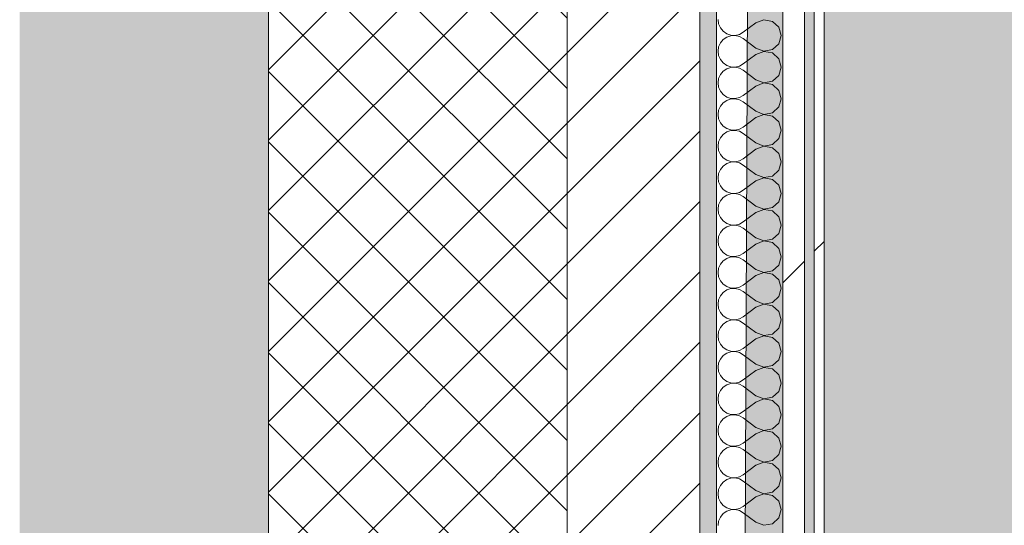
# Model space of a CAD drawing. Header units: millimetres. Extents: x -40968 to 13979, y -19284 to 4746.
# Tile 183 of 234: x -2101 to -1508, y -8038 to -7733. Entities that reach past the tile are written whole.
import ezdxf
from ezdxf.enums import TextEntityAlignment as Align

# ---------------------------------------------------------------- set-up
doc = ezdxf.new("R2010")
doc.units = ezdxf.units.MM
doc.header["$MEASUREMENT"] = 0
doc.linetypes.add('Wipeout_Contour', pattern=[1000, 0, -1000])
for name, color, linetype in [('12_FAÇ_Façana', 7, 'Continuous'), ('Nuevo_05_AUX_Treball', 7, 'Continuous'), ('Nuevo_08_E_Envans secs', 7, 'Continuous')]:
    doc.layers.add(name, color=color, linetype=linetype)
for name, color, linetype, lineweight, true_color in [('12_FAÇ_Façana_Pluma_Nº__102', 7, 'Continuous', 5, 0xcccccc), ('12_FAÇ_Façana_Pluma_Nº__174', 7, 'Continuous', 13, 0xe4ad2c), ('12_FAÇ_Façana_Pluma_Nº__176', 7, 'Continuous', 15, 0x93a0c6), ('Nuevo_05_AUX_Treball_Pluma_Nº__3', 7, 'Continuous', 5, 0xa4a4a4), ('Nuevo_08_E_Envans secs_Pluma_Nº__102', 7, 'Continuous', 5, 0xcccccc), ('Nuevo_08_E_Envans secs_Pluma_Nº__171', 171, 'Continuous', 13, 0xaaaaff), ('Nuevo_08_E_Envans secs_Pluma_Nº__177', 7, 'Continuous', 15, 0xf7e046)]:
    doc.layers.add(name, color=color, linetype=linetype, lineweight=lineweight, true_color=true_color)
for name, color, linetype, lineweight in [('12_FAÇ_Façana_Pluma_Nº__2', 8, 'Continuous', 5), ('12_FAÇ_Façana_Pluma_Nº__7', 7, 'Continuous', 5), ('Nuevo_08_E_Envans secs_Pluma_Nº__1', 7, 'Continuous', 5), ('Nuevo_Sellos de Zona Archicad_Pluma_Nº__1', 7, 'Continuous', 5)]:
    doc.layers.add(name, color=color, linetype=linetype, lineweight=lineweight)
doc.styles.add('Estilo_Generado_1', font='txt')
pattern_1 = [(45, (0, 0), (-183.848, 183.848), [195, -65]), (45, (7e-14, 183.85), (-183.848, 183.848), [195, -65])]

# ---------------------------------------------------------------- blocks, each defined once
blk = doc.blocks.new('Planta 2_Passadís_5_1', base_point=(-1416.7, 3400.2))
at = {"layer": 'Nuevo_05_AUX_Treball', "linetype": 'Continuous', "lineweight": 0, "true_color": 0xe5e5e5}
blk.add_hatch(color=254, dxfattribs=at).paths.add_polyline_path([(-28277.4, 3863.45), (-28277.4, 2109.55), (-1619.32, 2109.55), (-1682.64, -12338.98), (-3637.99, -12338.98), (-3641.2, -17111.12), (363.89, -17130.66), (363.89, -11988.98), (6068.89, -11988.98), (6068.89, -9207.42), (358.89, -9207.42), (358.89, 2108.94), (7332.11, 2109.55), (7331.95, 3863.45)])
at = {"layer": 'Nuevo_05_AUX_Treball_Pluma_Nº__3', "color": 253, "linetype": 'Continuous', "lineweight": 5, "true_color": 0xa4a4a4, "flags": 128}
blk.add_lwpolyline([(-28277.4, 3863.45), (-28277.4, 2109.55), (-1619.32, 2109.55), (-1682.64, -12338.98), (-3637.99, -12338.98), (-3641.2, -17111.12), (363.89, -17130.66), (363.89, -11988.98), (6068.89, -11988.98), (6068.89, -9207.42), (358.89, -9207.42), (358.89, 2108.94), (7332.11, 2109.55), (7331.95, 3863.45)], close=True, dxfattribs=at)
at = {"layer": 'Nuevo_Sellos de Zona Archicad_Pluma_Nº__1', "color": 7, "lineweight": 5, "style": 'Estilo_Generado_1'}
for tag, p in [('ROOM_NAME', (-1416.7, 3342.05)), ('ROOM_NUMBER', (-1416.7, 3117.65)), ('ROOM_AREA', (-1416.7, 2890.28))]:
    blk.add_attdef(tag, text='', height=120, dxfattribs=at).set_placement(p, align=Align.TOP_LEFT)
blk = doc.blocks.new('Muro_1_1', base_point=(-1681.11, -1193.98))
at = {"layer": '12_FAÇ_Façana_Pluma_Nº__102', "linetype": 'Continuous', "lineweight": 0, "true_color": 0xe5e5e5}
blk.add_hatch(color=254, dxfattribs=at).paths.add_polyline_path([(-2101.11, -10658.98), (-1951.11, -10658.98), (-1951.11, -7438.98), (-1971.11, -7438.98), (-1971.11, -6988.97), (-1951.11, -6988.97), (-1951.11, -1638.98), (-2101.11, -1638.98)])
at = {"layer": '12_FAÇ_Façana_Pluma_Nº__174', "linetype": 'Continuous', "lineweight": 13, "true_color": 0xe4ad2c}
h = blk.add_hatch(dxfattribs=at)
h.set_pattern_fill('SATE_Aislamiento_0001', color=42, style=0, pattern_type=2)
h.set_pattern_definition([(45, (0, 0), (-21.2132, 21.2132), []), (135, (0, 0), (21.2132, 21.2132), [])])
h.paths.add_polyline_path([(-1951.11, -7438.98), (-1951.11, -10658.98), (-1771.11, -10658.98), (-1771.11, -7438.98)])
at = {"layer": '12_FAÇ_Façana_Pluma_Nº__176', "linetype": 'Continuous', "lineweight": 0, "true_color": 0x495063}
blk.add_hatch(color=251, dxfattribs=at).paths.add_polyline_path([(-1691.11, -7438.98), (-1691.11, -10658.98), (-1681.11, -10658.98), (-1681.11, -7438.98)])
at = {"layer": '12_FAÇ_Façana_Pluma_Nº__2', "linetype": 'Continuous', "lineweight": 5}
h = blk.add_hatch(dxfattribs=at)
h.set_pattern_fill('Ceramic_0001', color=8, style=0, pattern_type=2)
h.set_pattern_definition([(45, (0, 0), (-21.2132, 21.2132), [])])
h.paths.add_polyline_path([(-1771.11, -7438.98), (-1771.11, -10658.98), (-1691.11, -10658.98), (-1691.11, -7438.98)])
at = {"layer": '12_FAÇ_Façana_Pluma_Nº__7', "color": 7, "linetype": 'Continuous', "lineweight": 5}
for p, q in [((-1951.11, -7438.98), (-1951.11, -10658.98)), ((-1771.11, -10658.98), (-1771.11, -7438.98)), ((-1691.11, -10658.98), (-1691.11, -7438.98))]:
    blk.add_line(p, q, dxfattribs=at)
at = {"layer": '12_FAÇ_Façana_Pluma_Nº__7', "color": 7, "linetype": 'Continuous', "lineweight": 5, "flags": 128}
blk.add_lwpolyline([(-1681.11, -10658.98), (-1681.11, -7438.98)], dxfattribs=at)
blk = doc.blocks.new('*X372')
at = {"layer": 'Nuevo_08_E_Envans secs_Pluma_Nº__102', "color": 254, "linetype": 'Continuous', "lineweight": 5, "true_color": 0xcccccc}
for p, q in [((-1680.16, -7733.33), (-1679.79, -7735.94)), ((-1652.44, -7733.37), (-1657.3, -7735.24)), ((-1647.33, -7734.34), (-1652.44, -7733.37)), ((-1679.79, -7735.94), (-1678.73, -7738.34)), ((-1678.73, -7738.34), (-1677.06, -7740.36)), ((-1657.3, -7735.24), (-1664.92, -7740.95)), ((-1643.48, -7737.85), (-1647.33, -7734.34)), ((-1642.06, -7742.86), (-1643.48, -7737.85)), ((-1677.06, -7745.35), (-1678.73, -7747.37)), ((-1677.06, -7740.36), (-1674.89, -7741.85)), ((-1674.89, -7743.86), (-1677.06, -7745.35)), ((-1674.89, -7741.85), (-1672.4, -7742.69)), ((-1672.4, -7743.02), (-1674.89, -7743.86)), ((-1672.4, -7742.69), (-1669.78, -7742.82)), ((-1669.78, -7742.9), (-1672.4, -7743.02)), ((-1669.78, -7742.82), (-1667.22, -7742.22)), ((-1667.22, -7743.49), (-1669.78, -7742.9)), ((-1667.22, -7742.22), (-1664.92, -7740.95)), ((-1664.92, -7744.76), (-1667.22, -7743.49)), ((-1657.3, -7750.48), (-1664.92, -7744.76)), ((-1643.48, -7747.86), (-1642.06, -7742.86)), ((-1679.79, -7749.78), (-1680.16, -7752.38)), ((-1678.73, -7747.37), (-1679.79, -7749.78)), ((-1657.3, -7750.48), (-1652.44, -7752.34)), ((-1652.44, -7752.34), (-1647.33, -7751.38)), ((-1647.33, -7751.38), (-1643.48, -7747.86)), ((-1680.16, -7752.38), (-1679.79, -7754.98)), ((-1679.79, -7754.98), (-1678.73, -7757.39)), ((-1678.73, -7757.39), (-1677.06, -7759.41)), ((-1657.3, -7754.29), (-1664.92, -7760)), ((-1652.44, -7752.42), (-1657.3, -7754.29)), ((-1647.33, -7753.39), (-1652.44, -7752.42)), ((-1643.48, -7756.9), (-1647.33, -7753.39)), ((-1642.06, -7761.9), (-1643.48, -7756.9)), ((-1677.06, -7759.41), (-1674.89, -7760.9)), ((-1674.89, -7762.91), (-1677.06, -7764.4)), ((-1674.89, -7760.9), (-1672.4, -7761.74)), ((-1672.4, -7762.07), (-1674.89, -7762.91)), ((-1672.4, -7761.74), (-1669.78, -7761.87)), ((-1669.78, -7761.94), (-1672.4, -7762.07)), ((-1669.78, -7761.87), (-1667.22, -7761.27)), ((-1667.22, -7762.54), (-1669.78, -7761.94)), ((-1667.22, -7761.27), (-1664.92, -7760)), ((-1664.92, -7763.81), (-1667.22, -7762.54)), ((-1643.48, -7766.91), (-1642.06, -7761.9)), ((-1679.79, -7768.83), (-1680.16, -7771.43)), ((-1678.73, -7766.42), (-1679.79, -7768.83)), ((-1677.06, -7764.4), (-1678.73, -7766.42)), ((-1657.3, -7769.52), (-1664.92, -7763.81)), ((-1647.33, -7770.42), (-1643.48, -7766.91)), ((-1680.16, -7771.43), (-1679.79, -7774.03)), ((-1679.79, -7774.03), (-1678.73, -7776.44)), ((-1657.3, -7773.33), (-1664.92, -7779.05)), ((-1657.3, -7769.52), (-1652.44, -7771.39)), ((-1652.44, -7771.47), (-1657.3, -7773.33)), ((-1652.44, -7771.39), (-1647.33, -7770.42)), ((-1647.33, -7772.43), (-1652.44, -7771.47)), ((-1643.48, -7775.95), (-1647.33, -7772.43)), ((-1678.73, -7776.44), (-1677.06, -7778.46)), ((-1677.06, -7778.46), (-1674.89, -7779.95)), ((-1674.89, -7779.95), (-1672.4, -7780.79)), ((-1672.4, -7781.12), (-1674.89, -7781.96)), ((-1672.4, -7780.79), (-1669.78, -7780.91)), ((-1669.78, -7780.99), (-1672.4, -7781.12)), ((-1669.78, -7780.91), (-1667.22, -7780.32)), ((-1667.22, -7781.59), (-1669.78, -7780.99)), ((-1667.22, -7780.32), (-1664.92, -7779.05)), ((-1642.06, -7780.95), (-1643.48, -7775.95)), ((-1643.48, -7785.96), (-1642.06, -7780.95)), ((-1678.73, -7785.47), (-1679.79, -7787.87)), ((-1677.06, -7783.45), (-1678.73, -7785.47)), ((-1674.89, -7781.96), (-1677.06, -7783.45)), ((-1664.92, -7782.86), (-1667.22, -7781.59)), ((-1657.3, -7788.57), (-1664.92, -7782.86)), ((-1647.33, -7789.47), (-1643.48, -7785.96)), ((-1679.79, -7787.87), (-1680.16, -7790.48)), ((-1680.16, -7790.48), (-1679.79, -7793.08)), ((-1657.3, -7792.38), (-1664.92, -7798.1)), ((-1657.3, -7788.57), (-1652.44, -7790.44)), ((-1652.44, -7790.51), (-1657.3, -7792.38)), ((-1652.44, -7790.44), (-1647.33, -7789.47)), ((-1647.33, -7791.48), (-1652.44, -7790.51)), ((-1643.48, -7794.99), (-1647.33, -7791.48)), ((-1679.79, -7793.08), (-1678.73, -7795.48)), ((-1678.73, -7795.48), (-1677.06, -7797.51)), ((-1677.06, -7797.51), (-1674.89, -7798.99)), ((-1667.22, -7799.37), (-1664.92, -7798.1)), ((-1642.06, -7800), (-1643.48, -7794.99)), ((-1678.73, -7804.52), (-1679.79, -7806.92)), ((-1677.06, -7802.49), (-1678.73, -7804.52)), ((-1674.89, -7801.01), (-1677.06, -7802.49)), ((-1674.89, -7798.99), (-1672.4, -7799.83)), ((-1672.4, -7800.17), (-1674.89, -7801.01)), ((-1672.4, -7799.83), (-1669.78, -7799.96)), ((-1669.78, -7800.04), (-1672.4, -7800.17)), ((-1669.78, -7799.96), (-1667.22, -7799.37)), ((-1667.22, -7800.63), (-1669.78, -7800.04)), ((-1664.92, -7801.9), (-1667.22, -7800.63)), ((-1657.3, -7807.62), (-1664.92, -7801.9)), ((-1643.48, -7805.01), (-1642.06, -7800)), ((-1679.79, -7806.92), (-1680.16, -7809.52)), ((-1680.16, -7809.52), (-1679.79, -7812.13)), ((-1657.3, -7807.62), (-1652.44, -7809.49)), ((-1652.44, -7809.56), (-1657.3, -7811.43)), ((-1652.44, -7809.49), (-1647.33, -7808.52)), ((-1647.33, -7810.53), (-1652.44, -7809.56)), ((-1647.33, -7808.52), (-1643.48, -7805.01)), ((-1643.48, -7814.04), (-1647.33, -7810.53)), ((-1679.79, -7812.13), (-1678.73, -7814.53)), ((-1678.73, -7814.53), (-1677.06, -7816.55)), ((-1677.06, -7816.55), (-1674.89, -7818.04)), ((-1657.3, -7811.43), (-1664.92, -7817.14)), ((-1642.06, -7819.05), (-1643.48, -7814.04)), ((-1677.06, -7821.54), (-1678.73, -7823.56)), ((-1674.89, -7820.05), (-1677.06, -7821.54)), ((-1674.89, -7818.04), (-1672.4, -7818.88)), ((-1672.4, -7819.21), (-1674.89, -7820.05)), ((-1672.4, -7818.88), (-1669.78, -7819.01)), ((-1669.78, -7819.09), (-1672.4, -7819.21)), ((-1669.78, -7819.01), (-1667.22, -7818.41)), ((-1667.22, -7819.68), (-1669.78, -7819.09)), ((-1667.22, -7818.41), (-1664.92, -7817.14)), ((-1664.92, -7820.95), (-1667.22, -7819.68)), ((-1657.3, -7826.67), (-1664.92, -7820.95)), ((-1643.48, -7824.05), (-1642.06, -7819.05)), ((-1679.79, -7825.97), (-1680.16, -7828.57)), ((-1680.16, -7828.57), (-1679.79, -7831.17)), ((-1678.73, -7823.56), (-1679.79, -7825.97)), ((-1657.3, -7826.67), (-1652.44, -7828.53)), ((-1652.44, -7828.61), (-1657.3, -7830.48)), ((-1652.44, -7828.53), (-1647.33, -7827.57)), ((-1647.33, -7829.58), (-1652.44, -7828.61)), ((-1647.33, -7827.57), (-1643.48, -7824.05)), ((-1679.79, -7831.17), (-1678.73, -7833.58)), ((-1678.73, -7833.58), (-1677.06, -7835.6)), ((-1657.3, -7830.48), (-1664.92, -7836.19)), ((-1643.48, -7833.09), (-1647.33, -7829.58)), ((-1642.06, -7838.1), (-1643.48, -7833.09)), ((-1677.06, -7835.6), (-1674.89, -7837.09)), ((-1674.89, -7839.1), (-1677.06, -7840.59)), ((-1674.89, -7837.09), (-1672.4, -7837.93)), ((-1672.4, -7838.26), (-1674.89, -7839.1)), ((-1672.4, -7837.93), (-1669.78, -7838.06)), ((-1669.78, -7838.13), (-1672.4, -7838.26)), ((-1669.78, -7838.06), (-1667.22, -7837.46)), ((-1667.22, -7838.73), (-1669.78, -7838.13)), ((-1667.22, -7837.46), (-1664.92, -7836.19)), ((-1664.92, -7840), (-1667.22, -7838.73)), ((-1657.3, -7845.71), (-1664.92, -7840)), ((-1643.48, -7843.1), (-1642.06, -7838.1)), ((-1679.79, -7845.02), (-1680.16, -7847.62)), ((-1678.73, -7842.61), (-1679.79, -7845.02)), ((-1677.06, -7840.59), (-1678.73, -7842.61)), ((-1657.3, -7845.71), (-1652.44, -7847.58)), ((-1647.33, -7846.61), (-1643.48, -7843.1)), ((-1680.16, -7847.62), (-1679.79, -7850.22)), ((-1679.79, -7850.22), (-1678.73, -7852.63)), ((-1657.3, -7849.52), (-1664.92, -7855.24)), ((-1652.44, -7847.66), (-1657.3, -7849.52)), ((-1652.44, -7847.58), (-1647.33, -7846.61)), ((-1647.33, -7848.62), (-1652.44, -7847.66)), ((-1643.48, -7852.14), (-1647.33, -7848.62)), ((-1642.06, -7857.14), (-1643.48, -7852.14)), ((-1678.73, -7852.63), (-1677.06, -7854.65)), ((-1677.06, -7854.65), (-1674.89, -7856.14)), ((-1674.89, -7858.15), (-1677.06, -7859.64)), ((-1674.89, -7856.14), (-1672.4, -7856.98)), ((-1672.4, -7857.31), (-1674.89, -7858.15)), ((-1672.4, -7856.98), (-1669.78, -7857.1)), ((-1669.78, -7857.18), (-1672.4, -7857.31)), ((-1669.78, -7857.1), (-1667.22, -7856.51)), ((-1667.22, -7857.78), (-1669.78, -7857.18)), ((-1667.22, -7856.51), (-1664.92, -7855.24)), ((-1664.92, -7859.05), (-1667.22, -7857.78)), ((-1643.48, -7862.15), (-1642.06, -7857.14)), ((-1679.79, -7864.06), (-1680.16, -7866.67)), ((-1678.73, -7861.66), (-1679.79, -7864.06)), ((-1677.06, -7859.64), (-1678.73, -7861.66)), ((-1657.3, -7864.76), (-1664.92, -7859.05)), ((-1647.33, -7865.66), (-1643.48, -7862.15)), ((-1680.16, -7866.67), (-1679.79, -7869.27)), ((-1679.79, -7869.27), (-1678.73, -7871.67)), ((-1657.3, -7868.57), (-1664.92, -7874.29)), ((-1657.3, -7864.76), (-1652.44, -7866.63)), ((-1652.44, -7866.71), (-1657.3, -7868.57)), ((-1652.44, -7866.63), (-1647.33, -7865.66)), ((-1647.33, -7867.67), (-1652.44, -7866.71)), ((-1643.48, -7871.18), (-1647.33, -7867.67)), ((-1678.73, -7871.67), (-1677.06, -7873.7)), ((-1677.06, -7873.7), (-1674.89, -7875.19)), ((-1674.89, -7875.19), (-1672.4, -7876.02)), ((-1672.4, -7876.02), (-1669.78, -7876.15)), ((-1669.78, -7876.15), (-1667.22, -7875.56)), ((-1667.22, -7875.56), (-1664.92, -7874.29)), ((-1642.06, -7876.19), (-1643.48, -7871.18)), ((-1678.73, -7880.71), (-1679.79, -7883.11)), ((-1677.06, -7878.68), (-1678.73, -7880.71)), ((-1674.89, -7877.2), (-1677.06, -7878.68)), ((-1672.4, -7876.36), (-1674.89, -7877.2)), ((-1669.78, -7876.23), (-1672.4, -7876.36)), ((-1667.22, -7876.82), (-1669.78, -7876.23)), ((-1664.92, -7878.1), (-1667.22, -7876.82)), ((-1657.3, -7883.81), (-1664.92, -7878.1)), ((-1647.33, -7884.71), (-1643.48, -7881.2)), ((-1643.48, -7881.2), (-1642.06, -7876.19)), ((-1679.79, -7883.11), (-1680.16, -7885.71)), ((-1680.16, -7885.71), (-1679.79, -7888.32)), ((-1657.3, -7887.62), (-1664.92, -7893.33)), ((-1657.3, -7883.81), (-1652.44, -7885.68)), ((-1652.44, -7885.75), (-1657.3, -7887.62)), ((-1652.44, -7885.68), (-1647.33, -7884.71)), ((-1647.33, -7886.72), (-1652.44, -7885.75)), ((-1643.48, -7890.23), (-1647.33, -7886.72)), ((-1679.79, -7888.32), (-1678.73, -7890.72)), ((-1678.73, -7890.72), (-1677.06, -7892.74)), ((-1677.06, -7892.74), (-1674.89, -7894.23)), ((-1667.22, -7894.6), (-1664.92, -7893.33)), ((-1642.06, -7895.24), (-1643.48, -7890.23)), ((-1678.73, -7899.75), (-1679.79, -7902.16)), ((-1677.06, -7897.73), (-1678.73, -7899.75)), ((-1674.89, -7896.24), (-1677.06, -7897.73)), ((-1674.89, -7894.23), (-1672.4, -7895.07)), ((-1672.4, -7895.4), (-1674.89, -7896.24)), ((-1672.4, -7895.07), (-1669.78, -7895.2)), ((-1669.78, -7895.28), (-1672.4, -7895.4)), ((-1669.78, -7895.2), (-1667.22, -7894.6)), ((-1667.22, -7895.87), (-1669.78, -7895.28)), ((-1664.92, -7897.14), (-1667.22, -7895.87)), ((-1657.3, -7902.86), (-1664.92, -7897.14)), ((-1643.48, -7900.25), (-1642.06, -7895.24)), ((-1679.79, -7902.16), (-1680.16, -7904.76)), ((-1680.16, -7904.76), (-1679.79, -7907.36)), ((-1657.3, -7902.86), (-1652.44, -7904.72)), ((-1652.44, -7904.8), (-1657.3, -7906.67)), ((-1652.44, -7904.72), (-1647.33, -7903.76)), ((-1647.33, -7905.77), (-1652.44, -7904.8)), ((-1647.33, -7903.76), (-1643.48, -7900.25)), ((-1643.48, -7909.28), (-1647.33, -7905.77)), ((-1679.79, -7907.36), (-1678.73, -7909.77)), ((-1678.73, -7909.77), (-1677.06, -7911.79)), ((-1657.3, -7906.67), (-1664.92, -7912.38)), ((-1642.06, -7914.29), (-1643.48, -7909.28)), ((-1677.06, -7916.78), (-1678.73, -7918.8)), ((-1677.06, -7911.79), (-1674.89, -7913.28)), ((-1674.89, -7915.29), (-1677.06, -7916.78)), ((-1674.89, -7913.28), (-1672.4, -7914.12)), ((-1672.4, -7914.45), (-1674.89, -7915.29)), ((-1672.4, -7914.12), (-1669.78, -7914.25)), ((-1669.78, -7914.32), (-1672.4, -7914.45)), ((-1669.78, -7914.25), (-1667.22, -7913.65)), ((-1667.22, -7914.92), (-1669.78, -7914.32)), ((-1667.22, -7913.65), (-1664.92, -7912.38)), ((-1664.92, -7916.19), (-1667.22, -7914.92)), ((-1657.3, -7921.9), (-1664.92, -7916.19)), ((-1643.48, -7919.29), (-1642.06, -7914.29)), ((-1679.79, -7921.21), (-1680.16, -7923.81)), ((-1678.73, -7918.8), (-1679.79, -7921.21)), ((-1657.3, -7921.9), (-1652.44, -7923.77)), ((-1652.44, -7923.77), (-1647.33, -7922.8)), ((-1647.33, -7922.8), (-1643.48, -7919.29)), ((-1680.16, -7923.81), (-1679.79, -7926.41)), ((-1679.79, -7926.41), (-1678.73, -7928.82)), ((-1678.73, -7928.82), (-1677.06, -7930.84)), ((-1657.3, -7925.71), (-1664.92, -7931.43)), ((-1652.44, -7923.85), (-1657.3, -7925.71)), ((-1647.33, -7924.81), (-1652.44, -7923.85)), ((-1643.48, -7928.33), (-1647.33, -7924.81)), ((-1642.06, -7933.33), (-1643.48, -7928.33)), ((-1677.06, -7930.84), (-1674.89, -7932.33)), ((-1674.89, -7934.34), (-1677.06, -7935.83)), ((-1674.89, -7932.33), (-1672.4, -7933.17)), ((-1672.4, -7933.5), (-1674.89, -7934.34)), ((-1672.4, -7933.17), (-1669.78, -7933.29)), ((-1669.78, -7933.37), (-1672.4, -7933.5)), ((-1669.78, -7933.29), (-1667.22, -7932.7)), ((-1667.22, -7933.97), (-1669.78, -7933.37)), ((-1667.22, -7932.7), (-1664.92, -7931.43)), ((-1664.92, -7935.24), (-1667.22, -7933.97)), ((-1657.3, -7940.95), (-1664.92, -7935.24)), ((-1643.48, -7938.34), (-1642.06, -7933.33)), ((-1679.79, -7940.25), (-1680.16, -7942.86)), ((-1678.73, -7937.85), (-1679.79, -7940.25)), ((-1677.06, -7935.83), (-1678.73, -7937.85)), ((-1657.3, -7940.95), (-1652.44, -7942.82)), ((-1647.33, -7941.85), (-1643.48, -7938.34)), ((-1680.16, -7942.86), (-1679.79, -7945.46)), ((-1679.79, -7945.46), (-1678.73, -7947.86)), ((-1657.3, -7944.76), (-1664.92, -7950.48)), ((-1652.44, -7942.9), (-1657.3, -7944.76)), ((-1652.44, -7942.82), (-1647.33, -7941.85)), ((-1647.33, -7943.86), (-1652.44, -7942.9)), ((-1643.48, -7947.37), (-1647.33, -7943.86)), ((-1678.73, -7947.86), (-1677.06, -7949.89)), ((-1677.06, -7949.89), (-1674.89, -7951.38)), ((-1674.89, -7951.38), (-1672.4, -7952.22)), ((-1672.4, -7952.55), (-1674.89, -7953.39)), ((-1672.4, -7952.22), (-1669.78, -7952.34)), ((-1669.78, -7952.42), (-1672.4, -7952.55)), ((-1669.78, -7952.34), (-1667.22, -7951.75)), ((-1667.22, -7953.01), (-1669.78, -7952.42)), ((-1667.22, -7951.75), (-1664.92, -7950.48)), ((-1664.92, -7954.29), (-1667.22, -7953.01)), ((-1642.06, -7952.38), (-1643.48, -7947.37)), ((-1643.48, -7957.39), (-1642.06, -7952.38)), ((-1678.73, -7956.9), (-1679.79, -7959.3)), ((-1677.06, -7954.87), (-1678.73, -7956.9)), ((-1674.89, -7953.39), (-1677.06, -7954.87)), ((-1657.3, -7960), (-1664.92, -7954.29)), ((-1647.33, -7960.9), (-1643.48, -7957.39)), ((-1679.79, -7959.3), (-1680.16, -7961.9)), ((-1680.16, -7961.9), (-1679.79, -7964.51)), ((-1679.79, -7964.51), (-1678.73, -7966.91)), ((-1657.3, -7963.81), (-1664.92, -7969.52)), ((-1657.3, -7960), (-1652.44, -7961.87)), ((-1652.44, -7961.94), (-1657.3, -7963.81)), ((-1652.44, -7961.87), (-1647.33, -7960.9)), ((-1647.33, -7962.91), (-1652.44, -7961.94)), ((-1643.48, -7966.42), (-1647.33, -7962.91)), ((-1678.73, -7966.91), (-1677.06, -7968.94)), ((-1677.06, -7968.94), (-1674.89, -7970.42)), ((-1674.89, -7970.42), (-1672.4, -7971.26)), ((-1669.78, -7971.39), (-1667.22, -7970.8)), ((-1667.22, -7970.8), (-1664.92, -7969.52)), ((-1642.06, -7971.43), (-1643.48, -7966.42)), ((-1678.73, -7975.95), (-1679.79, -7978.35)), ((-1677.06, -7973.92), (-1678.73, -7975.95)), ((-1674.89, -7972.43), (-1677.06, -7973.92)), ((-1672.4, -7971.59), (-1674.89, -7972.43)), ((-1672.4, -7971.26), (-1669.78, -7971.39)), ((-1669.78, -7971.47), (-1672.4, -7971.59)), ((-1667.22, -7972.06), (-1669.78, -7971.47)), ((-1664.92, -7973.33), (-1667.22, -7972.06)), ((-1657.3, -7979.05), (-1664.92, -7973.33)), ((-1647.33, -7979.95), (-1643.48, -7976.44)), ((-1643.48, -7976.44), (-1642.06, -7971.43)), ((-1679.79, -7978.35), (-1680.16, -7980.95)), ((-1680.16, -7980.95), (-1679.79, -7983.55)), ((-1657.3, -7982.86), (-1664.92, -7988.57)), ((-1657.3, -7979.05), (-1652.44, -7980.91)), ((-1652.44, -7980.99), (-1657.3, -7982.86)), ((-1652.44, -7980.91), (-1647.33, -7979.95)), ((-1647.33, -7981.96), (-1652.44, -7980.99)), ((-1643.48, -7985.47), (-1647.33, -7981.96)), ((-1679.79, -7983.55), (-1678.73, -7985.96)), ((-1678.73, -7985.96), (-1677.06, -7987.98)), ((-1677.06, -7987.98), (-1674.89, -7989.47)), ((-1667.22, -7989.84), (-1664.92, -7988.57)), ((-1642.06, -7990.48), (-1643.48, -7985.47)), ((-1677.06, -7992.97), (-1678.73, -7994.99)), ((-1674.89, -7991.48), (-1677.06, -7992.97)), ((-1674.89, -7989.47), (-1672.4, -7990.31)), ((-1672.4, -7990.64), (-1674.89, -7991.48)), ((-1672.4, -7990.31), (-1669.78, -7990.44)), ((-1669.78, -7990.51), (-1672.4, -7990.64)), ((-1669.78, -7990.44), (-1667.22, -7989.84)), ((-1667.22, -7991.11), (-1669.78, -7990.51)), ((-1664.92, -7992.38), (-1667.22, -7991.11)), ((-1657.3, -7998.1), (-1664.92, -7992.38)), ((-1643.48, -7995.48), (-1642.06, -7990.48)), ((-1679.79, -7997.4), (-1680.16, -8000)), ((-1680.16, -8000), (-1679.79, -8002.6)), ((-1678.73, -7994.99), (-1679.79, -7997.4)), ((-1657.3, -7998.1), (-1652.44, -7999.96)), ((-1652.44, -8000.04), (-1657.3, -8001.9)), ((-1652.44, -7999.96), (-1647.33, -7998.99)), ((-1647.33, -8001.01), (-1652.44, -8000.04)), ((-1647.33, -7998.99), (-1643.48, -7995.48)), ((-1679.79, -8002.6), (-1678.73, -8005.01)), ((-1678.73, -8005.01), (-1677.06, -8007.03)), ((-1657.3, -8001.9), (-1664.92, -8007.62)), ((-1643.48, -8004.52), (-1647.33, -8001.01)), ((-1642.06, -8009.52), (-1643.48, -8004.52)), ((-1677.06, -8012.02), (-1678.73, -8014.04)), ((-1677.06, -8007.03), (-1674.89, -8008.52)), ((-1674.89, -8010.53), (-1677.06, -8012.02)), ((-1674.89, -8008.52), (-1672.4, -8009.36)), ((-1672.4, -8009.69), (-1674.89, -8010.53)), ((-1672.4, -8009.36), (-1669.78, -8009.49)), ((-1669.78, -8009.56), (-1672.4, -8009.69)), ((-1669.78, -8009.49), (-1667.22, -8008.89)), ((-1667.22, -8010.16), (-1669.78, -8009.56)), ((-1667.22, -8008.89), (-1664.92, -8007.62)), ((-1664.92, -8011.43), (-1667.22, -8010.16)), ((-1657.3, -8017.14), (-1664.92, -8011.43)), ((-1643.48, -8014.53), (-1642.06, -8009.52)), ((-1679.79, -8016.45), (-1680.16, -8019.05)), ((-1678.73, -8014.04), (-1679.79, -8016.45)), ((-1657.3, -8017.14), (-1652.44, -8019.01)), ((-1652.44, -8019.01), (-1647.33, -8018.04)), ((-1647.33, -8018.04), (-1643.48, -8014.53)), ((-1680.16, -8019.05), (-1679.79, -8021.65)), ((-1679.79, -8021.65), (-1678.73, -8024.05)), ((-1678.73, -8024.05), (-1677.06, -8026.08)), ((-1657.3, -8020.95), (-1664.92, -8026.67)), ((-1652.44, -8019.09), (-1657.3, -8020.95)), ((-1647.33, -8020.05), (-1652.44, -8019.09)), ((-1643.48, -8023.56), (-1647.33, -8020.05)), ((-1642.06, -8028.57), (-1643.48, -8023.56)), ((-1677.06, -8026.08), (-1674.89, -8027.57)), ((-1674.89, -8029.58), (-1677.06, -8031.06)), ((-1674.89, -8027.57), (-1672.4, -8028.41)), ((-1672.4, -8028.74), (-1674.89, -8029.58)), ((-1672.4, -8028.41), (-1669.78, -8028.53)), ((-1669.78, -8028.61), (-1672.4, -8028.74)), ((-1669.78, -8028.53), (-1667.22, -8027.94)), ((-1667.22, -8029.2), (-1669.78, -8028.61)), ((-1667.22, -8027.94), (-1664.92, -8026.67)), ((-1664.92, -8030.48), (-1667.22, -8029.2)), ((-1643.48, -8033.58), (-1642.06, -8028.57)), ((-1679.79, -8035.49), (-1680.16, -8038.1)), ((-1678.73, -8033.09), (-1679.79, -8035.49)), ((-1677.06, -8031.06), (-1678.73, -8033.09)), ((-1657.3, -8036.19), (-1664.92, -8030.48)), ((-1657.3, -8036.19), (-1652.44, -8038.06)), ((-1647.33, -8037.09), (-1643.48, -8033.58)), ((-1652.44, -8038.06), (-1647.33, -8037.09))]:
    blk.add_line(p, q, dxfattribs=at)
blk = doc.blocks.new('Muro_122_1', base_point=(-1616.11, -10658.98))
at = {"layer": 'Nuevo_08_E_Envans secs_Pluma_Nº__1', "color": 7, "linetype": 'Continuous', "lineweight": 5, "flags": 128}
blk.add_lwpolyline([(-1681.11, -7438.98), (-1681.11, -10658.98)], dxfattribs=at)
at = {"color": 254, "linetype": 'Wipeout_Contour', "lineweight": 0, "ltscale": 36800.017837}
blk.add_wipeout([(-1628.11, -10658.98), (-1628.11, -7438.98), (-1641.11, -7438.98), (-1641.11, -10658.98)], dxfattribs=at).dxf.layer = 'Nuevo_08_E_Envans secs'
at = {"color": 254, "linetype": 'Wipeout_Contour', "lineweight": 0, "ltscale": 36788.711064}
blk.add_wipeout([(-1616.11, -10658.98), (-1616.11, -7438.98), (-1622.11, -7438.98), (-1622.11, -10658.98)], dxfattribs=at).dxf.layer = 'Nuevo_08_E_Envans secs'
at = {"layer": 'Nuevo_08_E_Envans secs_Pluma_Nº__171', "linetype": 'Continuous', "lineweight": 13, "true_color": 0xaaaaff}
h = blk.add_hatch(dxfattribs=at)
h.set_pattern_fill('Panellat_HPL_0001', color=161, style=0, pattern_type=2)
h.set_pattern_definition(pattern_1)
h.paths.add_polyline_path([(-1616.11, -10658.98), (-1616.11, -7438.98), (-1622.11, -7438.98), (-1622.11, -10658.98)])
at = {"layer": 'Nuevo_08_E_Envans secs_Pluma_Nº__177', "linetype": 'Continuous', "lineweight": 15, "true_color": 0xf7e046}
h = blk.add_hatch(dxfattribs=at)
h.set_pattern_fill('Panellat_HPL_0001', color=53, style=0, pattern_type=2)
h.set_pattern_definition(pattern_1)
h.paths.add_polyline_path([(-1628.11, -10658.98), (-1628.11, -7438.98), (-1641.11, -7438.98), (-1641.11, -10658.98)])
at = {"layer": 'Nuevo_08_E_Envans secs_Pluma_Nº__1', "color": 7, "linetype": 'Continuous', "lineweight": 5}
for p, q in [((-1641.11, -10658.98), (-1641.11, -7438.98)), ((-1628.11, -10658.98), (-1628.11, -7438.98)), ((-1622.11, -10658.98), (-1622.11, -7438.98))]:
    blk.add_line(p, q, dxfattribs=at)
at = {"layer": 'Nuevo_08_E_Envans secs_Pluma_Nº__1', "color": 7, "linetype": 'Continuous', "lineweight": 5, "flags": 128}
blk.add_lwpolyline([(-1616.11, -10658.98), (-1616.11, -7438.98)], dxfattribs=at)
at = {"layer": 'Nuevo_08_E_Envans secs', "color": 7, "lineweight": 20}
blk.add_blockref('*X372', (0, 0), dxfattribs=at)

msp = doc.modelspace()

# ---------------------------------------------------------------- linework, layer by layer
at = {"layer": 'Nuevo_05_AUX_Treball', "color": 254, "linetype": 'Continuous', "lineweight": 0, "true_color": 0xe5e5e5, "flags": 128}
msp.add_lwpolyline([(-28277.4, 3863.45), (-28277.4, 2109.55), (-1619.32, 2109.55), (-1682.64, -12338.98), (-3637.99, -12338.98), (-3641.2, -17111.12), (363.89, -17130.66), (363.89, -11988.98), (6068.89, -11988.98), (6068.89, -9207.42), (358.89, -9207.42), (358.89, 2108.94), (7332.11, 2109.55), (7331.95, 3863.45)], close=True, dxfattribs=at)

# ---------------------------------------------------------------- block references
at = {"layer": '12_FAÇ_Façana', "color": 7, "lineweight": 20}
msp.add_blockref('Muro_1_1', (-1681.11, -1193.98), dxfattribs=at)
at = {"layer": 'Nuevo_05_AUX_Treball', "color": 7, "linetype": 'Continuous', "lineweight": 5}
msp.add_blockref('Planta 2_Passadís_5_1', (-1416.7, 3400.2), dxfattribs=at)

# ---------------------------------------------------------------- next in the draw order: block references
at = {"layer": 'Nuevo_08_E_Envans secs', "color": 7, "lineweight": 20}
msp.add_blockref('Muro_122_1', (-1616.11, -10658.98), dxfattribs=at)

doc.saveas('drawing.dxf')
